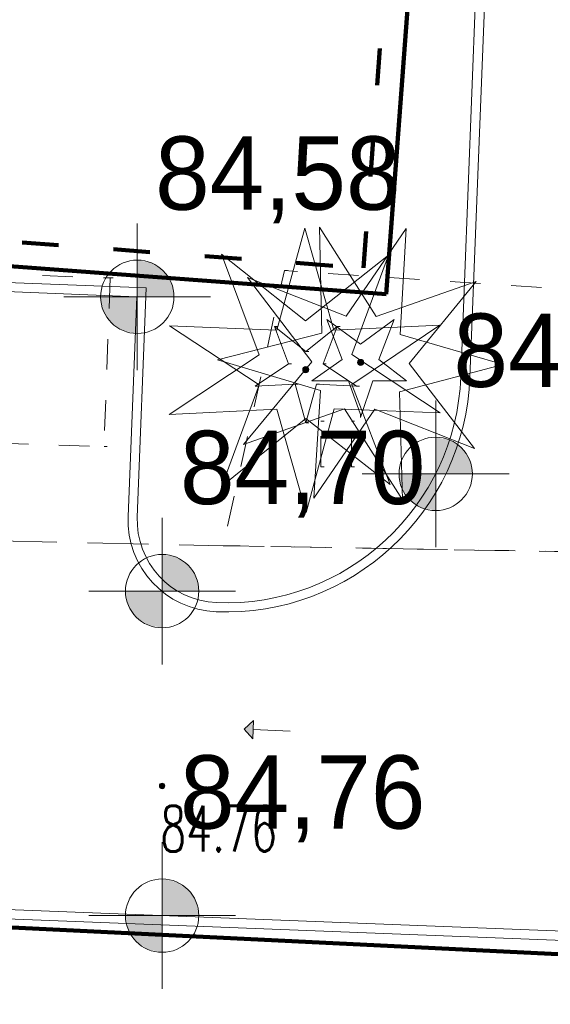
# Model space of a CAD drawing. Extents: x -134780 to 5540120, y 74663 to 5964901.
# Tile 14 of 71: x 5539551 to 5539559, y 5961311 to 5961327. Entities that reach past the tile are written whole.
import ezdxf
from ezdxf.lldxf.tags import DXFTag

# ---------------------------------------------------------------- set-up
doc = ezdxf.new("R2010")
doc.units = 0
doc.header["$MEASUREMENT"] = 0
doc.set_wipeout_variables(frame=1)
for name, pattern in [('ACAD_ISO03W100', [30, 12, -18]), ('L_0_03', [1, 0.5, -0.5]), ('L_0_04', [1.5, 1, -0.5]), ('Wipeout_Contour', [1000, 0, -1000])]:
    doc.linetypes.add(name, pattern=pattern)
for name, color, linetype, lineweight in [('0_Nr_Pióra__7', 7, 'Continuous', 13), ('Arch drogi_Nr_Pióra__21', 7, 'Continuous', 9), ('ARCH MAPA RUSINOWO_Nr_Pióra__60', 230, 'Continuous', 211), ('Arch opisy_Nr_Pióra__80', 3, 'Continuous', 211), ('arch spadki_Nr_Pióra__21', 7, 'Continuous', 9), ('drzewo_iglaste_Nr_Pióra__7', 7, 'Continuous', 13), ('INWENT RZĘDNE_Nr_Pióra__21', 7, 'Continuous', 9), ('mapa', 7, 'Continuous', 13), ('pikieta_sztuczna_Atr2_Nr_Pióra__7', 7, 'Continuous', 13), ('pikieta_sztuczna_Nr_Pióra__7', 7, 'Continuous', 13), ('plac_sportowy_Nr_Pióra__7', 7, 'Continuous', 13), ('trawnik_Nr_Pióra__7', 7, 'Continuous', 13), ('zasuwa_lub_zawor_Nr_Pióra__7', 7, 'Continuous', 13)]:
    doc.layers.add(name, color=color, linetype=linetype, lineweight=lineweight)
for name, color, linetype, lineweight, true_color in [('218_kontur_uzytku_gruntowego_Nr_Pióra__3', 7, 'Continuous', 18, 0xff6600), ('219_dzialka_ewidencyjna_Nr_Pióra__96', 7, 'Continuous', 13, 0x00d59f), ('Arch opisy_Nr_Pióra__38', 7, 'Continuous', 211, 0xe3b979), ('Arch zieleń_Nr_Pióra__4', 7, 'Continuous', 9, 0x029e21), ('OT_ZagospodarowanieTerenu_P_Nr_Pióra__96', 7, 'Continuous', 13, 0x00d59f)]:
    doc.layers.add(name, color=color, linetype=linetype, lineweight=lineweight, true_color=true_color)
for name, color, linetype in [('arch spadki', 7, 'Continuous'), ('INWENT RZĘDNE', 7, 'Continuous'), ('OT_ZagospodarowanieTerenu_P', 7, 'Continuous')]:
    doc.layers.add(name, color=color, linetype=linetype)
doc.styles.add('GENERATED_STYLE_1', font='txt')
doc.styles.add('GENERATED_STYLE_7', font='Simplex.shx', dxfattribs={"bigfont": 'BIGFONT.SHX'})
tags = doc.linetypes.add('DASH', pattern=[15, 10, -5]).pattern_tags.tags
tags[6:7] = [DXFTag(74, 4), DXFTag(75, 0), DXFTag(340, '0'), DXFTag(46, 0.0), DXFTag(50, 0.0), DXFTag(44, 0.0), DXFTag(45, 0.0)]
tags[4:5] = [DXFTag(74, 4), DXFTag(75, 0), DXFTag(340, '0'), DXFTag(46, 0.0), DXFTag(50, 0.0), DXFTag(44, 0.0), DXFTag(45, 0.0)]

# ---------------------------------------------------------------- blocks, each defined once
blk = doc.blocks.new('Koty wysokościowe_48', base_point=(-161284, 97267))
at = {"layer": 'INWENT RZĘDNE_Nr_Pióra__21', "linetype": 'Continuous'}
for points in [[(-161284, 97267), (-160684, 97267), (-160729, 97497), (-160860, 97691), (-161054, 97821), (-161284, 97867)], [(-161284, 97267), (-161884, 97267), (-161838, 97037), (-161708, 96843), (-161513, 96713), (-161284, 96667)]]:
    blk.add_hatch(color=256, dxfattribs=at).paths.add_polyline_path(points, flags=0)
for p, q in [((-161284, 96067), (-161284, 98467)), ((-162484, 97267), (-160084, 97267))]:
    blk.add_line(p, q, dxfattribs=at)
blk.add_circle((-161284, 97267), 600, dxfattribs=at)
at = {"layer": 'INWENT RZĘDNE_Nr_Pióra__21', "insert": (-160993, 98467), "char_height": 1200, "attachment_point": 7, "style": 'GENERATED_STYLE_1'}
blk.add_mtext('{84,58}', dxfattribs=at)
blk = doc.blocks.new('Koty wysokościowe_46', base_point=(-160878, 92452))
at = {"layer": 'INWENT RZĘDNE_Nr_Pióra__21', "linetype": 'Continuous'}
for points in [[(-160878, 92452), (-160278, 92452), (-160323, 92682), (-160453, 92876), (-160648, 93006), (-160878, 93052)], [(-160878, 92452), (-161478, 92452), (-161432, 92223), (-161302, 92028), (-161107, 91898), (-160878, 91852)]]:
    blk.add_hatch(color=256, dxfattribs=at).paths.add_polyline_path(points, flags=0)
for p, q in [((-160878, 91252), (-160878, 93652)), ((-162078, 92452), (-159678, 92452))]:
    blk.add_line(p, q, dxfattribs=at)
blk.add_circle((-160878, 92452), 600, dxfattribs=at)
at = {"layer": 'INWENT RZĘDNE_Nr_Pióra__21', "insert": (-160586, 93652), "char_height": 1200, "attachment_point": 7, "style": 'GENERATED_STYLE_1'}
blk.add_mtext('{84,70}', dxfattribs=at)
blk = doc.blocks.new('Koty wysokościowe_45', base_point=(-160878, 87144))
at = {"layer": 'INWENT RZĘDNE_Nr_Pióra__21', "linetype": 'Continuous'}
for points in [[(-160878, 87144), (-160278, 87144), (-160323, 87373), (-160453, 87568), (-160648, 87698), (-160878, 87744)], [(-160878, 87144), (-161478, 87144), (-161432, 86914), (-161302, 86719), (-161107, 86589), (-160878, 86544)]]:
    blk.add_hatch(color=256, dxfattribs=at).paths.add_polyline_path(points, flags=0)
for p, q in [((-160878, 85944), (-160878, 88344)), ((-162078, 87144), (-159678, 87144))]:
    blk.add_line(p, q, dxfattribs=at)
blk.add_circle((-160878, 87144), 600, dxfattribs=at)
at = {"layer": 'INWENT RZĘDNE_Nr_Pióra__21', "insert": (-160586, 88344), "char_height": 1200, "attachment_point": 7, "style": 'GENERATED_STYLE_1'}
blk.add_mtext('{84,76}', dxfattribs=at)
blk = doc.blocks.new('Koty wysokościowe_42', base_point=(-156402, 94369))
at = {"layer": 'INWENT RZĘDNE_Nr_Pióra__21', "linetype": 'Continuous'}
for points in [[(-156402, 94369), (-155802, 94369), (-155848, 94599), (-155978, 94794), (-156172, 94924), (-156402, 94969)], [(-156402, 94369), (-157002, 94369), (-156956, 94140), (-156826, 93945), (-156632, 93815), (-156402, 93769)]]:
    blk.add_hatch(color=256, dxfattribs=at).paths.add_polyline_path(points, flags=0)
for p, q in [((-156402, 93169), (-156402, 95569)), ((-157602, 94369), (-155202, 94369))]:
    blk.add_line(p, q, dxfattribs=at)
blk.add_circle((-156402, 94369), 600, dxfattribs=at)
at = {"layer": 'INWENT RZĘDNE_Nr_Pióra__21', "insert": (-156111, 95569), "char_height": 1200, "attachment_point": 7, "style": 'GENERATED_STYLE_1'}
blk.add_mtext('{84,90}', dxfattribs=at)
blk = doc.blocks.new('Linia_11', base_point=(-158781, 90163))
at = {"layer": 'arch spadki_Nr_Pióra__21', "linetype": 'Continuous'}
blk.add_hatch(color=256, dxfattribs=at).paths.add_polyline_path([(-159536, 90193), (-159380, 90337), (-159392, 90037)], flags=0)
for p, q in [((-159536, 90193), (-159380, 90337)), ((-159380, 90337), (-159392, 90037)), ((-159536, 90193), (-159392, 90037)), ((-158781, 90163), (-159386, 90187))]:
    blk.add_line(p, q, dxfattribs=at)
blk = doc.blocks.new('mapa')
at = {"layer": 'drzewo_iglaste_Nr_Pióra__7', "linetype": 'Continuous'}
blk.add_hatch(color=252, dxfattribs=at).paths.add_polyline_path([(5539555.31, 5961321.4, 1), (5539555.31, 5961321.5, 1)], flags=0)
at = {"layer": 'pikieta_sztuczna_Nr_Pióra__7', "linetype": 'Continuous'}
blk.add_hatch(color=252, dxfattribs=at).paths.add_polyline_path([(5539552.96, 5961314.595, 1), (5539552.96, 5961314.685, 1)], flags=0)
at = {"layer": '0_Nr_Pióra__7', "color": 252, "linetype": 'Continuous'}
for p, q in [((5539552.11, 5961322.95), (5539552.16, 5961322.95)), ((5539554.96, 5961323.07), (5539555.01, 5961323.07)), ((5539554.798, 5961322.156), (5539554.848, 5961322.156)), ((5539555.027, 5961321.543), (5539555.077, 5961321.543)), ((5539554.482, 5961321.182), (5539554.532, 5961321.182)), ((5539555.135, 5961321.21), (5539555.185, 5961321.21)), ((5539555.31, 5961320.58), (5539555.36, 5961320.58)), ((5539552.01, 5961320.19), (5539552.06, 5961320.19)), ((5539555.559, 5961319.859), (5539555.609, 5961319.859)), ((5539556.059, 5961319.859), (5539556.109, 5961319.859)), ((5539553.96, 5961318.57), (5539554.01, 5961318.57)), ((5539552.96, 5961314.64), (5539553.01, 5961314.64))]:
    blk.add_line(p, q, dxfattribs=at)
at = {"layer": '218_kontur_uzytku_gruntowego_Nr_Pióra__3', "color": 252, "linetype": 'L_0_03', "flags": 128}
for points in [[(5539596.81, 5961310.07), (5539542.34, 5961312.72)], [(5539542.34, 5961312.72), (5539596.81, 5961310.07)]]:
    blk.add_lwpolyline(points, dxfattribs=at)
at = {"layer": '219_dzialka_ewidencyjna_Nr_Pióra__96', "color": 252, "linetype": 'Continuous', "flags": 128}
blk.add_lwpolyline([(5539542.34, 5961312.72), (5539596.81, 5961310.07)], dxfattribs=at)
at = {"layer": 'Arch drogi_Nr_Pióra__21', "linetype": 'Continuous'}
for p, q in [((5539559.254, 5961353.504), (5539557.997, 5961321.328)), ((5539558.97, 5961350.062), (5539557.847, 5961321.334)), ((5539552.7, 5961322.786), (5539548.902, 5961322.935)), ((5539552.544, 5961322.642), (5539549.046, 5961322.779)), ((5539552.403, 5961319.045), (5539552.544, 5961322.642)), ((5539552.553, 5961319.039), (5539552.7, 5961322.786)), ((5539579.628, 5961311.476), (5539542.356, 5961312.933)), ((5539579.772, 5961311.32), (5539542.345, 5961312.783))]:
    blk.add_line(p, q, dxfattribs=at)
for radius in [1.5, 1.35]:
    blk.add_arc((5539553.902, 5961318.987), radius, 177.7616, 267.7616, dxfattribs=at)
at = {"layer": 'ARCH MAPA RUSINOWO_Nr_Pióra__60', "linetype": 'Continuous', "lineweight": 20, "flags": 128}
blk.add_lwpolyline([(5539594.181, 5961293.903), (5539596.827, 5961310.069), (5539542.34, 5961312.72)], dxfattribs=at)
at = {"layer": 'Arch opisy_Nr_Pióra__38', "linetype": 'ACAD_ISO03W100', "ltscale": 0.05}
for p, q in [((5539556.256, 5961323.113), (5539558.206, 5961349.24)), ((5539543.188, 5961324.088), (5539556.256, 5961323.113))]:
    blk.add_line(p, q, dxfattribs=at)
at = {"layer": 'Arch opisy_Nr_Pióra__80', "linetype": 'DASH', "ltscale": 0.2}
for p, q in [((5539556.625, 5961322.684), (5539558.635, 5961349.609)), ((5539543.158, 5961323.69), (5539556.625, 5961322.684)), ((5539542.34, 5961312.72), (5539606.798, 5961309.584))]:
    blk.add_line(p, q, dxfattribs=at)
at = {"layer": 'Arch zieleń_Nr_Pióra__4', "color": 252, "linetype": 'Continuous'}
for p, q in [((5539554.835, 5961322.093), (5539555.296, 5961323.765)), ((5539555.305, 5961322.246), (5539553.93, 5961323.338)), ((5539554.547, 5961321.694), (5539553.93, 5961323.338)), ((5539554.835, 5961322.093), (5539553.08, 5961322.165)), ((5539554.548, 5961321.2), (5539553.08, 5961322.165)), ((5539554.547, 5961321.694), (5539553.077, 5961320.717)), ((5539554.548, 5961321.2), (5539553.937, 5961319.544)), ((5539554.839, 5961320.802), (5539553.077, 5961320.717)), ((5539554.839, 5961320.802), (5539555.318, 5961319.112)), ((5539555.31, 5961320.652), (5539553.937, 5961319.544))]:
    blk.add_line(p, q, dxfattribs=at)
at = {"layer": 'drzewo_iglaste_Nr_Pióra__7', "color": 252, "linetype": 'Continuous', "flags": 128}
for points in [[(5539555.027, 5961321.543), (5539554.798, 5961322.156)], [(5539554.798, 5961322.156), (5539555.31, 5961321.749)], [(5539554.482, 5961321.182), (5539555.027, 5961321.543)], [(5539555.135, 5961321.21), (5539554.482, 5961321.182)], [(5539555.31, 5961320.58), (5539555.135, 5961321.21)]]:
    blk.add_lwpolyline(points, dxfattribs=at)
at = {"layer": 'pikieta_sztuczna_Nr_Pióra__7', "color": 252, "linetype": 'Continuous'}
blk.add_circle((5539552.96, 5961314.64), 0.045, dxfattribs=at)
at = {"layer": 'plac_sportowy_Nr_Pióra__7', "color": 252, "linetype": 'L_0_04', "flags": 128}
blk.add_lwpolyline([(5539547.69, 5961311.76), (5539547.85, 5961313.02), (5539548.08, 5961317.05), (5539548.19, 5961318.69), (5539553.96, 5961318.57), (5539566.63, 5961318.35), (5539577.2, 5961318.26), (5539578.89, 5961318.3), (5539589.29, 5961318.26), (5539587.6, 5961310.7), (5539586.41, 5961297.98), (5539585.4, 5961283.36), (5539561.05, 5961283.75), (5539545.65, 5961284.02), (5539546.4, 5961294.88), (5539546.9, 5961301.69), (5539547.46, 5961306.59)], close=True, dxfattribs=at)
at = {"layer": 'trawnik_Nr_Pióra__7', "color": 252, "linetype": 'L_0_03', "flags": 128}
blk.add_lwpolyline([(5539552.11, 5961322.95), (5539552.01, 5961320.19), (5539545.72, 5961320.4), (5539545.82, 5961323.16)], close=True, dxfattribs=at)
at = {"layer": 'arch spadki', "color": 252, "linetype": 'Continuous', "xscale": 0.001, "yscale": 0.001, "zscale": 0.001}
blk.add_blockref('Linia_11', (5539555.056, 5961315.538), dxfattribs=at)
at = {"layer": 'INWENT RZĘDNE', "color": 252, "xscale": 0.001, "yscale": 0.001, "zscale": 0.001}
blk.add_blockref('Koty wysokościowe_45', (5539552.96, 5961312.518), dxfattribs=at)
at = {"layer": 'pikieta_sztuczna_Atr2_Nr_Pióra__7', "color": 252, "linetype": 'Continuous', "insert": (5539552.929, 5961314.316), "char_height": 0.75, "attachment_point": 1, "style": 'GENERATED_STYLE_7'}
blk.add_mtext('{\\W0.660000x;84.76}', dxfattribs=at)
at = {"color": 252, "linetype": 'Wipeout_Contour', "lineweight": 0, "ltscale": 2030747.158070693}
blk.add_wipeout([(5539556.207, 5961320.718), (5539556.207, 5961320.668), (5539556.407, 5961321.268), (5539556.957, 5961321.268), (5539556.507, 5961321.618), (5539556.757, 5961322.268), (5539556.207, 5961321.868), (5539555.657, 5961322.268), (5539555.907, 5961321.618), (5539555.407, 5961321.268), (5539556.007, 5961321.268)], dxfattribs=at).dxf.layer = 'OT_ZagospodarowanieTerenu_P'
at = {"layer": 'OT_ZagospodarowanieTerenu_P_Nr_Pióra__96', "linetype": 'Continuous'}
blk.add_hatch(color=252, dxfattribs=at).paths.add_polyline_path([(5539556.207, 5961321.518, 1), (5539556.207, 5961321.618, 1)], flags=0)
at = {"layer": '0_Nr_Pióra__7', "color": 252, "linetype": 'Continuous'}
for p, q in [((5539555.822, 5961322.156), (5539555.872, 5961322.156)), ((5539555.31, 5961321.749), (5539555.36, 5961321.749)), ((5539555.593, 5961321.543), (5539555.643, 5961321.543)), ((5539555.31, 5961321.45), (5539555.36, 5961321.45)), ((5539555.485, 5961321.21), (5539555.535, 5961321.21)), ((5539556.138, 5961321.182), (5539556.188, 5961321.182)), ((5539555.559, 5961320.609), (5539555.609, 5961320.609)), ((5539556.059, 5961320.609), (5539556.109, 5961320.609))]:
    blk.add_line(p, q, dxfattribs=at)
at = {"layer": 'Arch drogi_Nr_Pióra__21', "linetype": 'Continuous'}
for radius in [4, 3.85]:
    blk.add_arc((5539554, 5961321.485), radius, 267.7616, 357.7616, dxfattribs=at)
at = {"layer": 'Arch zieleń_Nr_Pióra__4', "color": 252, "linetype": 'Continuous'}
for p, q in [((5539555.77, 5961322.096), (5539555.296, 5961323.765)), ((5539555.571, 5961322.046), (5539555.533, 5961323.78)), ((5539556.465, 5961322.317), (5539555.533, 5961323.78)), ((5539555.971, 5961322.325), (5539556.952, 5961323.756)), ((5539556.856, 5961322.023), (5539556.952, 5961323.756)), ((5539555.305, 5961322.246), (5539556.664, 5961323.325)), ((5539556.062, 5961321.697), (5539556.664, 5961323.325)), ((5539555.408, 5961321.579), (5539554.355, 5961322.958)), ((5539555.971, 5961322.325), (5539554.355, 5961322.958)), ((5539556.465, 5961322.317), (5539558.101, 5961322.894)), ((5539557.002, 5961321.551), (5539558.101, 5961322.894)), ((5539555.77, 5961322.096), (5539557.503, 5961322.18)), ((5539556.065, 5961321.209), (5539557.503, 5961322.18)), ((5539555.571, 5961322.046), (5539553.868, 5961321.612)), ((5539556.856, 5961322.023), (5539558.542, 5961321.532)), ((5539556.062, 5961321.697), (5539557.511, 5961320.744)), ((5539555.551, 5961321.108), (5539553.868, 5961321.612)), ((5539555.408, 5961321.579), (5539554.289, 5961320.225)), ((5539556.843, 5961321.085), (5539558.542, 5961321.532)), ((5539557.002, 5961321.551), (5539558.074, 5961320.16)), ((5539556.065, 5961321.209), (5539556.694, 5961319.569)), ((5539555.551, 5961321.108), (5539555.44, 5961319.347)), ((5539556.843, 5961321.085), (5539556.894, 5961319.322)), ((5539555.945, 5961320.81), (5539554.289, 5961320.225)), ((5539555.777, 5961320.807), (5539555.318, 5961319.112)), ((5539556.438, 5961320.801), (5539555.44, 5961319.347)), ((5539555.777, 5961320.807), (5539557.511, 5961320.744)), ((5539555.945, 5961320.81), (5539556.894, 5961319.322)), ((5539556.438, 5961320.801), (5539558.074, 5961320.16)), ((5539555.31, 5961320.652), (5539556.694, 5961319.569))]:
    blk.add_line(p, q, dxfattribs=at)
at = {"layer": 'drzewo_iglaste_Nr_Pióra__7', "color": 252, "linetype": 'Continuous', "flags": 128}
for points in [[(5539555.31, 5961321.749), (5539555.822, 5961322.156)], [(5539555.822, 5961322.156), (5539555.593, 5961321.543)], [(5539555.593, 5961321.543), (5539556.138, 5961321.182)], [(5539555.485, 5961321.21), (5539555.31, 5961320.58)], [(5539556.138, 5961321.182), (5539555.485, 5961321.21)]]:
    blk.add_lwpolyline(points, dxfattribs=at)
at = {"layer": 'drzewo_iglaste_Nr_Pióra__7', "color": 252, "linetype": 'Continuous'}
blk.add_circle((5539555.31, 5961321.45), 0.05, dxfattribs=at)
at = {"layer": 'OT_ZagospodarowanieTerenu_P_Nr_Pióra__96', "color": 252, "linetype": 'Continuous'}
blk.add_line((5539556.207, 5961321.568), (5539556.257, 5961321.568), dxfattribs=at)
at = {"layer": 'OT_ZagospodarowanieTerenu_P_Nr_Pióra__96', "color": 252, "linetype": 'Continuous', "flags": 128}
for points in [[(5539556.207, 5961320.718), (5539556.207, 5961320.668), (5539556.407, 5961321.268), (5539556.957, 5961321.268), (5539556.507, 5961321.618), (5539556.757, 5961322.268), (5539556.207, 5961321.868), (5539555.657, 5961322.268), (5539555.907, 5961321.618), (5539555.407, 5961321.268), (5539556.007, 5961321.268)], [(5539556.207, 5961320.718), (5539556.007, 5961321.268), (5539555.407, 5961321.268), (5539555.907, 5961321.618), (5539555.657, 5961322.268), (5539556.207, 5961321.868), (5539556.757, 5961322.268), (5539556.507, 5961321.618), (5539556.957, 5961321.268), (5539556.407, 5961321.268), (5539556.207, 5961320.668)]]:
    blk.add_lwpolyline(points, close=True, dxfattribs=at)
at = {"layer": 'OT_ZagospodarowanieTerenu_P_Nr_Pióra__96', "color": 252, "linetype": 'Continuous'}
blk.add_circle((5539556.207, 5961321.568), 0.05, dxfattribs=at)
at = {"layer": 'trawnik_Nr_Pióra__7', "color": 252, "linetype": 'L_0_03', "flags": 128}
blk.add_lwpolyline([(5539566.63, 5961318.35), (5539553.96, 5961318.57), (5539554.96, 5961323.07), (5539567.95, 5961322.21), (5539567.74, 5961318.73), (5539571.95, 5961318.58), (5539572.06, 5961321.98), (5539576.39, 5961321.74), (5539577.2, 5961318.26)], close=True, dxfattribs=at)
for points in [[(5539555.559, 5961319.859), (5539555.559, 5961320.609)], [(5539556.059, 5961319.859), (5539556.059, 5961320.609)]]:
    blk.add_lwpolyline(points, dxfattribs=at)
at = {"layer": 'INWENT RZĘDNE', "color": 252, "xscale": 0.001, "yscale": 0.001, "zscale": 0.001}
for name, p in [('Koty wysokościowe_48', (5539552.554, 5961322.642)), ('Koty wysokościowe_42', (5539557.436, 5961319.744)), ('Koty wysokościowe_46', (5539552.96, 5961317.827))]:
    blk.add_blockref(name, p, dxfattribs=at)

msp = doc.modelspace()

# ---------------------------------------------------------------- block references
at = {"layer": 'mapa', "color": 4, "lineweight": 40}
msp.add_blockref('mapa', (0, 0), dxfattribs=at)

# ---------------------------------------------------------------- next in the draw order: wipeouts: each hides what was drawn before it
msp.add_wipeout([(5539444.713, 5961266.963), (5539444.713, 5961415.463), (5539654.713, 5961415.463), (5539651.713, 5961412.413), (5539457.213, 5961412.413), (5539457.213, 5961270.013), (5539651.713, 5961270.013), (5539654.713, 5961266.963)]).dxf.layer = 'zasuwa_lub_zawor_Nr_Pióra__7'

doc.saveas('drawing.dxf')
